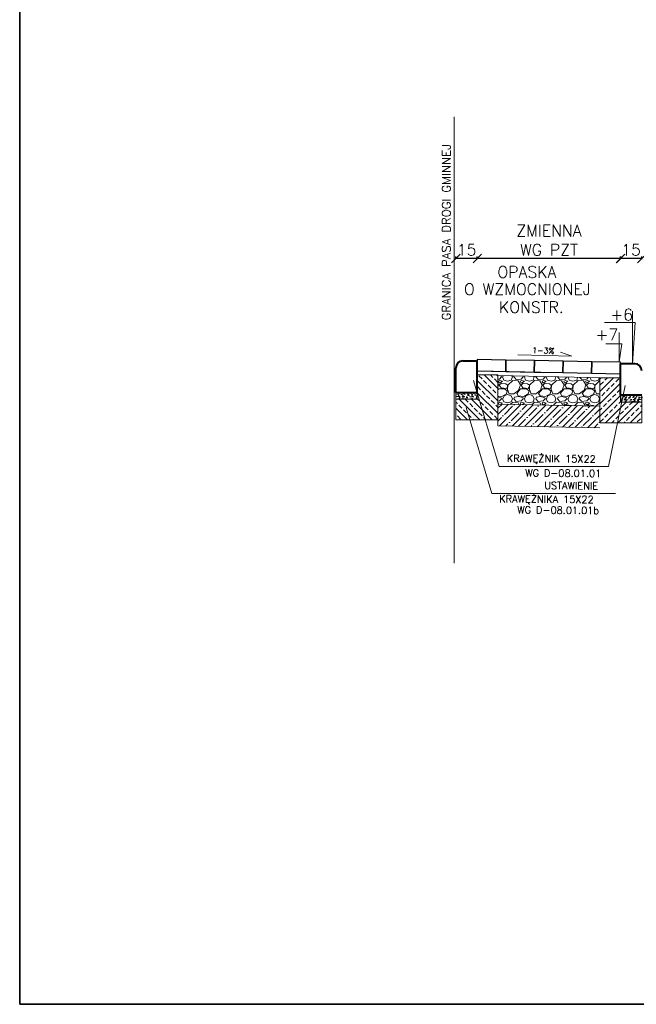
# Model space of a CAD drawing. Header units: metres. Extents: x 8462340 to 8469377, y 5710371 to 5712927.
# Tile 20 of 31: x 8467376 to 8467807, y 5710371 to 5711058. Entities that reach past the tile are written whole.
import ezdxf

# ---------------------------------------------------------------- set-up
doc = ezdxf.new("R2010")
doc.units = ezdxf.units.M
doc.linetypes.add('4003', pattern=[3, 2, -1])
for name, color, linetype, lineweight in [('dim', 7, 'Continuous', 5), ('opisy do przekrojów', 1, 'Continuous', 5), ('PODRYS', 2, 'Continuous', 5)]:
    doc.layers.add(name, color=color, linetype=linetype, lineweight=lineweight)
doc.layers.add('GRANICA PASA', color=184, linetype='Continuous')
doc.styles.get("Standard").update_dxf_attribs({"font": 'simplex.shx'})
doc.dimstyles.new('ISO-25', dxfattribs={"dimtxt": 2.5, "dimasz": 2.5, "dimexe": 1.25, "dimexo": 0.625, "dimtad": 1, "dimtxsty": 'Standard', "dimcen": 2.5, "dimadec": 0, "dimazin": 0, "dimtfac": 1, "dimtmove": 0, "dimatfit": 3, "dimfxl": 1, "dimarcsym": 0})

# ---------------------------------------------------------------- blocks, each defined once
blk = doc.blocks.new('_Oblique')
at = {"color": 0, "linetype": 'ByBlock', "lineweight": -2}
blk.add_line((-0.5, -0.5), (0.5, 0.5), dxfattribs=at)
blk = doc.blocks.new('*D9465')
at = {"color": 0, "lineweight": -2, "transparency": 16777216}
for p, q in [((8467795.59, 5710891.33), (8467795.59, 5710893.02)), ((8467810.52, 5710891.77), (8467795.59, 5710891.77)), ((8467810.52, 5710891.31), (8467810.52, 5710893.02))]:
    blk.add_line(p, q, dxfattribs=at)
at = {"layer": 'Defpoints', "color": 0, "lineweight": 20, "transparency": 16777216}
for p in [(8467795.59, 5710891.77), (8467795.59, 5710810.76, 543.23), (8467810.52, 5710809.8, 543.23)]:
    blk.add_point(p, dxfattribs=at)
at = {"color": 0, "lineweight": -2, "transparency": 16777216, "xscale": 6, "yscale": 6, "zscale": 6, "rotation": 180}
blk.add_blockref('_Oblique', (8467795.59, 5710891.77), dxfattribs=at)
at = {"color": 0, "lineweight": -2, "transparency": 16777216, "xscale": 6, "yscale": 6, "zscale": 6}
blk.add_blockref('_Oblique', (8467810.52, 5710891.77), dxfattribs=at)
at = {"color": 0, "transparency": 16777216, "insert": (8467803.05, 5710897.77), "char_height": 8, "attachment_point": 5}
blk.add_mtext('15', dxfattribs=at)
blk = doc.blocks.new('*D9476')
at = {"color": 0, "lineweight": -2, "transparency": 16777216}
for p, q in [((8467695.61, 5710891.54), (8467695.61, 5710893.02)), ((8467795.78, 5710891.77), (8467695.61, 5710891.77)), ((8467795.78, 5710891.57), (8467795.78, 5710893.02))]:
    blk.add_line(p, q, dxfattribs=at)
at = {"layer": 'Defpoints', "color": 0, "lineweight": 20, "transparency": 16777216}
for p in [(8467695.61, 5710891.77), (8467795.78, 5710822.47, 543.23), (8467695.61, 5710821.22, 543.23)]:
    blk.add_point(p, dxfattribs=at)
at = {"color": 0, "lineweight": -2, "transparency": 16777216, "xscale": 6, "yscale": 6, "zscale": 6, "rotation": 180}
blk.add_blockref('_Oblique', (8467695.61, 5710891.77), dxfattribs=at)
at = {"color": 0, "lineweight": -2, "transparency": 16777216, "xscale": 6, "yscale": 6, "zscale": 6}
blk.add_blockref('_Oblique', (8467795.78, 5710891.77), dxfattribs=at)
at = {"color": 0, "transparency": 16777216, "insert": (8467745.69, 5710904.43), "char_height": 8, "attachment_point": 5}
blk.add_mtext('ZMIENNA \\PWG PZT', dxfattribs=at)
blk = doc.blocks.new('*D9477')
at = {"color": 0, "lineweight": -2, "transparency": 16777216}
for p, q in [((8467680.59, 5710891.42), (8467680.59, 5710893.02)), ((8467695.59, 5710891.77), (8467680.59, 5710891.77)), ((8467695.59, 5710891.52), (8467695.59, 5710893.02))]:
    blk.add_line(p, q, dxfattribs=at)
at = {"layer": 'Defpoints', "color": 0, "lineweight": 20, "transparency": 16777216}
for p in [(8467680.59, 5710891.77), (8467680.59, 5710815.22, 543.23), (8467695.59, 5710820.22, 543.23)]:
    blk.add_point(p, dxfattribs=at)
at = {"color": 0, "lineweight": -2, "transparency": 16777216, "xscale": 6, "yscale": 6, "zscale": 6, "rotation": 180}
blk.add_blockref('_Oblique', (8467680.59, 5710891.77), dxfattribs=at)
at = {"color": 0, "lineweight": -2, "transparency": 16777216, "xscale": 6, "yscale": 6, "zscale": 6}
blk.add_blockref('_Oblique', (8467695.59, 5710891.77), dxfattribs=at)
at = {"color": 0, "transparency": 16777216, "insert": (8467688.09, 5710897.77), "char_height": 8, "attachment_point": 5}
blk.add_mtext('15', dxfattribs=at)

msp = doc.modelspace()

# ---------------------------------------------------------------- hatches: boundary and pattern name
at = {"layer": 'dim', "lineweight": 5}
h = msp.add_hatch(dxfattribs=at)
h.set_pattern_fill('ANSI33', color=256, scale=0.96, angle=180, style=0)
h.set_pattern_definition([(135, (11981333.2984, 319125.769), (4.310522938, 4.310522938), []), (135, (11981328.988, 319125.769), (4.310522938, 4.310522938), [3.048, -1.524])])
h.paths.add_polyline_path([(8467680.59, 5710793.42), (8467680.59, 5710779.02), (8467709.99, 5710779.02), (8467709.99, 5710810.37), (8467695.59, 5710810.44), (8467695.59, 5710793.42)])
h = msp.add_hatch(dxfattribs=at)
h.set_pattern_fill('GRAVEL', scale=0.6)
h.set_pattern_definition([(228.0127875, (-6931.599, -27523.5565), (-121.92000000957, -137.15999999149), [2.05032864, -202.982901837]), (184.969741, (-6932.97055, -27525.0805), (182.879999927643, 15.240000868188), [3.51842832, -348.324293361]), (132.5104471, (-6936.47575, -27525.3853), (152.400000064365, -167.639999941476), [2.48088912, -245.608336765]), (267.273689, (-6942.41935, -27529.1953), (15.24000003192, 304.7999999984), [3.20402712, -317.198624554]), (292.83365418, (-6942.57175, -27532.3957), (-76.20000000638, 182.879999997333), [3.1418022, -311.038846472]), (357.273689, (-6941.35255, -27535.2913), (-304.7999999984, 15.24000003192), [3.20402712, -317.198624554]), (37.69424047, (-6938.15215, -27535.4437), (-198.119999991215, -152.400000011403), [4.23716196, -419.478691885]), (72.25532837, (-6934.79935, -27532.8529), (106.680000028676, 335.279999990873), [4.00031712, -396.031539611]), (121.42956562, (-6933.58015, -27529.0429), (-121.9200000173, 198.119999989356), [3.214878, -318.273274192]), (175.2363583, (-6935.2565, -27526.2997), (167.6399999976, -15.24000002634), [3.67027968, -179.8436217]), (222.3974378, (-6938.91415, -27525.9949), (-182.879999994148, -167.640000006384), [4.74646752, -469.900635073]), (138.81407483, (-6927.3317, -27529.3477), (-106.6799999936, 91.44000000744), [1.62002724, -160.383394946]), (171.4692344, (-6928.55095, -27528.2809), (198.12000000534, -30.479999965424), [3.08209188, -305.127833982]), (225, (-6931.599, -27527.824), (-2e-15, -15.24), [2.15525604, -19.39735865]), (203.19859051, (-6932.6657, -27525.9949), (76.20000000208, 30.47999999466), [1.16064792, -114.903734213]), (291.80140949, (-6933.7325, -27526.452), (-15.2400000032, 45.7199999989), [1.64139372, -80.42851794]), (30.96375653, (-6933.123, -27527.976), (45.7200000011, 30.4799999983), [2.66591796, -86.197788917]), (161.56505118, (-6930.837, -27526.6045), (30.4800000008, -15.2399999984), [1.92772284, -46.2653887]), (16.389540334, (-6942.57175, -27526.4521), (152.4, 45.72), [2.700528, -267.352960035]), (70.34617594, (-6939.9809, -27525.6901), (-60.96000000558, -167.63999999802), [2.26559364, -224.29329407]), (293.19859051, (-6930.837, -27523.5565), (-30.47999999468, 76.20000000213), [2.3212806, -113.743101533]), (343.61045967, (-6929.92255, -27525.6901), (-152.400000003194, 45.71999998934), [2.700528, -267.352960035]), (339.44395478, (-6942.5717, -27535.9009), (-76.2, 30.48), [2.6042112, -127.606405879]), (294.7751406, (-6940.1333, -27536.8153), (-76.2000000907, 167.63999995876), [2.18203272, -216.021560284]), (66.80140949, (-6930.6845, -27538.7965), (30.4799999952, 76.2000000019), [2.3212806, -113.743101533]), (17.35402464, (-6929.77015, -27536.6629), (-198.11999999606, -60.960000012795), [2.55469644, -252.914255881]), (69.44395478, (-6938.1521, -27538.7965), (-30.48000000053, -76.1999999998), [1.3021056, -128.908511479]), (101.309932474, (-6931.599, -27538.7965), (-15.24, 60.96), [0.7770876, -76.931969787]), (165.96375653, (-6931.7513, -27538.0345), (45.72, -15.24), [3.1418022, -59.694327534]), (186.00900596, (-6934.79935, -27537.2725), (152.39999999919, 15.240000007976), [2.911602, -288.24818918]), (303.69006753, (-6933.123, -27529.3477), (-15.2400000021, 30.479999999), [2.19794328, -52.750658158]), (353.15722659, (-6931.90375, -27531.1765), (259.080000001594, -30.479999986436), [3.83734056, -379.89605439]), (60.9453959, (-6928.0937, -27531.6337), (-60.96000000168, -106.67999999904), [1.56904944, -155.336353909]), (90, (-6927.332, -27530.262), (-15.24, 15.24), [0.9144, -14.3256]), (120.25643716, (-6935.1041, -27536.8153), (60.95999999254, -106.68000000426), [2.11720176, -209.60364464]), (48.0127875, (-6936.171, -27534.9865), (121.92000001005, 137.15999999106), [4.10065728, -200.932573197]), (0, (-6933.428, -27531.938), (15.24, 15.24), [3.9624, -11.2776]), (325.3048465, (-6929.4653, -27531.9385), (152.40000005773, -106.67999991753), [2.40965736, -238.555900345]), (254.0546041, (-6927.4841, -27533.31), (-15.23999999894, -60.96000000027), [2.21897448, -108.729900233]), (207.64597536, (-6928.09375, -27535.4437), (-289.56000001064, -152.399999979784), [3.6128706, -357.674786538]), (175.42607874, (-6931.29415, -27537.1201), (-198.119999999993, 15.239999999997), [3.82217676, -378.395078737])])
h.paths.add_polyline_path([(8467709.99, 5710789.92), (8467709.99, 5710809.93), (8467781.19, 5710808.37), (8467781.19, 5710788.5)])
h = msp.add_hatch(dxfattribs=at)
h.set_pattern_fill('ANSI33', color=256, scale=0.96, style=0)
h.set_pattern_definition([(45, (4954157.886, 319123.769), (-4.310522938, 4.310522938), []), (45, (4954162.1965, 319123.769), (-4.310522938, 4.310522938), [3.048, -1.524])])
h.paths.add_polyline_path([(8467810.59, 5710791.42), (8467810.59, 5710777.02), (8467781.19, 5710777.02), (8467781.19, 5710808.37), (8467795.59, 5710808.44), (8467795.59, 5710791.42)])
h = msp.add_hatch(dxfattribs=at)
h.set_pattern_fill('AR-SAND', color=256, scale=0.048, angle=90, style=0)
h.set_pattern_definition([(52.5, (11981333.2984, 319125.7688), (2.3491835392, -0.0768015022), [0, -1.853184, 0, -2.07264, 0, -1.9812]), (82.5, (11981333.2984, 319125.769), (3.4407604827, 2.157711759), [0, -0.999744, 0, -1.670304, 0, -0.64008]), (122.5, (11981333.2984, 319124.2692), (0.00689848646, 3.79676337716), [0, -0.6096, 0, -2.19456, 0, -2.86512]), (132.5, (11981333.2984, 319124.2692), (1.0700607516, 3.6650709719), [0, -0.3048, 0, -1.438656, 0, -1.64592])])
h.paths.add_polyline_path([(8467680.59, 5710797.62), (8467680.59, 5710793.42), (8467695.59, 5710793.42), (8467695.59, 5710798.22), (8467681.19, 5710798.22)])
h = msp.add_hatch(dxfattribs=at)
h.set_pattern_fill('AR-SAND', color=256, scale=0.048, angle=90, style=0)
h.set_pattern_definition([(127.5, (4954157.886, 319123.7688), (-2.3491835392, -0.0768015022), [0, -1.853184, 0, -2.07264, 0, -1.9812]), (97.5, (4954157.886, 319123.769), (-3.4407604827, 2.157711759), [0, -0.999744, 0, -1.670304, 0, -0.64008]), (57.5, (4954157.886, 319122.2692), (-0.00689848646, 3.79676337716), [0, -0.6096, 0, -2.19456, 0, -2.86512]), (47.5, (4954157.886, 319122.2692), (-1.0700607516, 3.6650709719), [0, -0.3048, 0, -1.438656, 0, -1.64592])])
h.paths.add_polyline_path([(8467810.59, 5710795.62), (8467810.59, 5710791.42), (8467795.59, 5710791.42), (8467795.59, 5710796.22), (8467809.99, 5710796.22)])
h = msp.add_hatch(dxfattribs=at)
h.set_pattern_fill('ANSI35', color=256)
h.set_pattern_definition([(45, (-3431.66, 23673.111), (-4.4901280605, 4.4901280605), []), (45, (-3427.17, 23673.111), (-4.4901280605, 4.4901280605), [7.9375, -1.5875, 0, -1.5875])])
h.paths.add_polyline_path([(8467709.99, 5710774.92), (8467709.99, 5710789.92), (8467781.19, 5710788.5), (8467781.19, 5710773.49)])

# ---------------------------------------------------------------- linework, layer by layer
at = {"color": 6, "lineweight": 5}
msp.add_circle((8467799.4, 5710792.06), 0.456, dxfattribs=at)
msp.add_circle((8467799.4, 5710792.06), 0.456, dxfattribs=at)
at = {"layer": 'dim', "lineweight": 20}
msp.add_line((8467679.35, 5710990.73), (8467679.35, 5710678.99), dxfattribs=at)
at = {"layer": 'dim', "lineweight": 5}
for p, q in [((8467761.56, 5710823.59), (8467723.87, 5710824.42)), ((8467680.59, 5710793.42), (8467695.59, 5710793.42)), ((8467810.59, 5710791.42), (8467795.59, 5710791.42)), ((8467680.59, 5710779.02), (8467709.99, 5710779.02)), ((8467810.59, 5710777.02), (8467781.19, 5710777.02))]:
    msp.add_line(p, q, dxfattribs=at)
at = {"layer": 'dim', "lineweight": 15}
msp.add_line((8467761.56, 5710823.59), (8467753.66, 5710826.35), dxfattribs=at)
at = {"layer": 'dim', "lineweight": 40}
for p, q in [((8467680.59, 5710798.22), (8467680.59, 5710815.22)), ((8467685.59, 5710820.22), (8467695.59, 5710820.22)), ((8467805.59, 5710818.22), (8467795.59, 5710818.22)), ((8467680.59, 5710798.22), (8467695.59, 5710798.22)), ((8467810.59, 5710796.22), (8467795.59, 5710796.22))]:
    msp.add_line(p, q, dxfattribs=at)
at = {"layer": 'dim', "lineweight": 5, "flags": 128}
for points in [[(8467803.97, 5710854.82), (8467803.97, 5710818.22), (8467805.83, 5710846.95), (8467784.48, 5710846.94)], [(8467794.67, 5710839.93), (8467794.71, 5710819.5), (8467796.52, 5710832.07), (8467785.3, 5710832.07)], [(8467794.67, 5710839.93), (8467794.71, 5710819.5), (8467796.52, 5710832.07), (8467785.3, 5710832.07)]]:
    msp.add_lwpolyline(points, dxfattribs=at)
at = {"layer": 'dim', "lineweight": 30}
for points in [[(8467695.45, 5710813.22), (8467715.45, 5710812.82), (8467715.61, 5710820.82), (8467695.61, 5710821.22)], [(8467715.45, 5710812.82), (8467735.44, 5710812.42), (8467735.6, 5710820.42), (8467715.61, 5710820.82)], [(8467735.44, 5710812.42), (8467755.44, 5710812.02), (8467755.6, 5710820.02), (8467735.6, 5710820.42)], [(8467755.44, 5710812.02), (8467775.44, 5710811.62), (8467775.6, 5710819.62), (8467755.6, 5710820.02)], [(8467775.44, 5710811.62), (8467795.43, 5710811.22), (8467795.59, 5710819.22), (8467775.6, 5710819.62)]]:
    msp.add_lwpolyline(points, close=True, dxfattribs=at)
at = {"layer": 'dim', "lineweight": 40, "flags": 128}
for points in [[(8467695.59, 5710798.22), (8467695.59, 5710820.22)], [(8467795.59, 5710796.22), (8467795.59, 5710818.22)], [(8467795.59, 5710796.22), (8467795.59, 5710818.22)]]:
    msp.add_lwpolyline(points, dxfattribs=at)
at = {"layer": 'dim', "lineweight": 15}
for points in [[(8467680.59, 5710793.42), (8467680.59, 5710779.02), (8467709.99, 5710779.02), (8467709.99, 5710810.37), (8467695.59, 5710810.44), (8467695.59, 5710793.42)], [(8467810.59, 5710791.42), (8467810.59, 5710777.02), (8467781.19, 5710777.02), (8467781.19, 5710808.37), (8467795.59, 5710808.44), (8467795.59, 5710791.42)]]:
    msp.add_lwpolyline(points, close=True, dxfattribs=at)
at = {"layer": 'dim', "lineweight": 20, "flags": 128}
for points in [[(8467695.45, 5710813.22), (8467795.59, 5710811.21)], [(8467709.99, 5710809.93), (8467795.53, 5710808.21)], [(8467709.99, 5710789.92), (8467781.19, 5710788.5)], [(8467709.99, 5710779.02), (8467709.99, 5710774.92)], [(8467709.99, 5710774.92), (8467781.19, 5710773.49)]]:
    msp.add_lwpolyline(points, dxfattribs=at)
at = {"layer": 'dim', "color": 1, "lineweight": 20, "flags": 128}
for points in [[(8467710.82, 5710746.54), (8467692.91, 5710806.41)], [(8467787.25, 5710746.54), (8467798.9, 5710803.1)], [(8467705.83, 5710727.68), (8467687.92, 5710787.55)], [(8467787.25, 5710746.54), (8467710.82, 5710746.54)], [(8467792.24, 5710727.68), (8467705.83, 5710727.68)]]:
    msp.add_lwpolyline(points, dxfattribs=at)
at = {"layer": 'dim', "lineweight": 18}
for points in [[(8467680.59, 5710797.62), (8467680.59, 5710793.42), (8467695.59, 5710793.42), (8467695.59, 5710798.22), (8467681.19, 5710798.22)], [(8467810.59, 5710795.62), (8467810.59, 5710791.42), (8467795.59, 5710791.42), (8467795.59, 5710796.22), (8467809.99, 5710796.22)]]:
    msp.add_lwpolyline(points, close=True, dxfattribs=at)
at = {"layer": 'dim', "lineweight": 40}
for centre, start, end in [((8467685.59, 5710815.22), 90, 180), ((8467685.59, 5710815.22), 90, 180), ((8467805.59, 5710813.22), 0, 90), ((8467805.59, 5710813.22), 0, 90)]:
    msp.add_arc(centre, 5, start, end, dxfattribs=at)
at = {"layer": 'PODRYS', "color": 0, "lineweight": 35}
msp.add_lwpolyline([(8467375.81, 5710370.95), (8469376.52, 5710370.95), (8469376.52, 5711745.95), (8467375.81, 5711745.95)], close=True, dxfattribs=at)

# ---------------------------------------------------------------- texts
at = {"lineweight": 30}
for s, p in [('OPASKA', (8467709.69, 5710878.23)), ('O WZMOCNIONEJ', (8467686.29, 5710866.27)), ('KONSTR.', (8467710.75, 5710853.69))]:
    msp.add_text(s, height=8, dxfattribs=at).set_placement(p)
at = {"linetype": 'Continuous', "lineweight": 30}
for s, height, rotation, p in [('+6', 8, 0.08659, (8467788.62, 5710848.43)), ('1-3%%%', 4, 357.94933, (8467733.95, 5710825.69))]:
    msp.add_text(s, height=height, rotation=rotation, dxfattribs=at).set_placement(p)
msp.add_text('+7', height=8, dxfattribs=at).set_placement((8467778.27, 5710834.6))
at = {"layer": 'GRANICA PASA', "color": 252, "linetype": '4003', "lineweight": 20}
msp.add_text('GRANICA PASA DROGI GMINNEJ', height=6, rotation=90, dxfattribs=at).set_placement((8467676.93, 5710848.46, -543.23))
at = {"layer": 'opisy do przekrojów', "lineweight": 15}
for s, p in [('KRAWĘŻNIK 15X22', (8467716.19, 5710749.74)), ('WG D-08.01.01', (8467729.07, 5710739.53)), ('USTAWIENIE', (8467742.35, 5710730.75)), ('KRAWĘŻNIKA 15X22', (8467710.89, 5710721.44)), ('WG D-08.01.01b', (8467723.55, 5710713.72))]:
    msp.add_text(s, height=5, rotation=359.50251, dxfattribs=at).set_placement(p)

# ---------------------------------------------------------------- dimensions: what is measured, and where the dimension line sits
dim = msp.add_linear_dim(base=(8467695.61, 5710891.77, -543.23), p1=(8467795.78, 5710822.47), p2=(8467695.61, 5710821.22), text='ZMIENNA \\PWG PZT', dimstyle='ISO-25', override={"dimtxt": 8, "dimasz": 6, "dimgap": 2, "dimdec": 0, "dimblk": 'Oblique', "dimblk1": 'Oblique', "dimblk2": 'Oblique', "dimldrblk": 'Oblique', "dimfxl": 10, "dimfxlon": 1})
dim.commit()
dim.dimension.update_dxf_attribs({"geometry": '*D9476', "text_midpoint": (8467745.69, 5710891.77, -543.23), "dimtype": 160})
for base, p1, p2, picture, middle in [((8467680.59, 5710891.77), (8467695.59, 5710820.22, 543.23), (8467680.59, 5710815.22, 543.23), '*D9477', (8467688.09, 5710891.77)), ((8467795.59, 5710891.77, -543.23), (8467810.52, 5710809.8), (8467795.59, 5710810.76), '*D9465', (8467803.05, 5710891.77, -543.23))]:
    dim = msp.add_linear_dim(base=base, p1=p1, p2=p2, dimstyle='ISO-25', override={"dimtxt": 8, "dimasz": 6, "dimgap": 2, "dimdec": 0, "dimblk": 'Oblique', "dimblk1": 'Oblique', "dimblk2": 'Oblique', "dimldrblk": 'Oblique', "dimfxl": 10, "dimfxlon": 1})
    dim.commit()
    dim.dimension.update_dxf_attribs({"geometry": picture, "text_midpoint": middle, "dimtype": 160})

doc.saveas('drawing.dxf')
